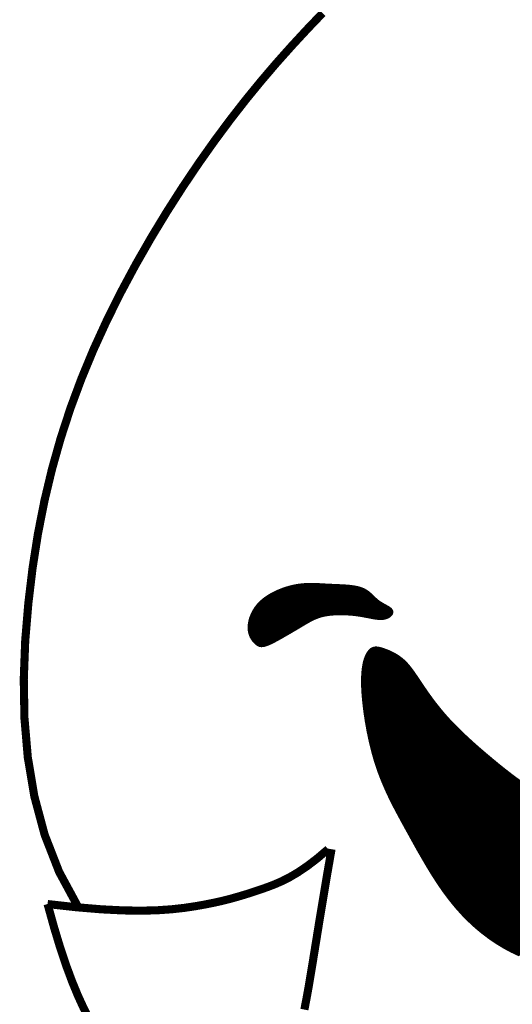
# Model space of a CAD drawing. Header units: feet. Extents: x 0 to 8.5, y 0 to 11.
# Tile 136 of 150: x 6.97 to 7.109, y 1.846 to 2.125. Entities that reach past the tile are written whole.
import ezdxf

# ---------------------------------------------------------------- set-up
doc = ezdxf.new("R2010")
doc.units = ezdxf.units.FT
doc.header["$MEASUREMENT"] = 0
doc.layers.add('FACE', color=160, linetype='CONTINUOUS')

msp = doc.modelspace()

# ---------------------------------------------------------------- hatches: boundary and pattern name
at = {"layer": 'FACE', "linetype": 'Continuous'}
h = msp.add_hatch(dxfattribs=at)
h.set_pattern_fill('NET3', color=5, scale=0.001151, style=0)
h.set_pattern_definition([(0, (5.16674842, -0.75485474), (0, 0.000143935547), []), (60, (5.16674842, -0.75485474), (-0.00012465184, 7.19677734e-05), []), (120, (5.16674842, -0.75485474), (-0.00012465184, -7.19677734e-05), [])])
h.paths.add_polyline_path([(7.17255, 1.89621), (7.17359, 1.89671), (7.17445, 1.89695), (7.17515, 1.89696), (7.1757, 1.89676), (7.17612, 1.8964), (7.17642, 1.8959), (7.17661, 1.8953), (7.17671, 1.89463), (7.17673, 1.89391), (7.17669, 1.89318), (7.17659, 1.89245), (7.17643, 1.89175), (7.17622, 1.89108), (7.17598, 1.89048), (7.17571, 1.88995), (7.17542, 1.88953), (7.17511, 1.88923), (7.17479, 1.88905), (7.17446, 1.88898), (7.17412, 1.88904), (7.17379, 1.88922), (7.17346, 1.88951), (7.17314, 1.88993), (7.17283, 1.89046), (7.17253, 1.89111), (7.17227, 1.89184), (7.17207, 1.89262), (7.17194, 1.89343), (7.1719, 1.89422), (7.17197, 1.89497), (7.17218, 1.89564)])
h.paths.add_polyline_path([(7.03667, 1.94879), (7.03636, 1.94911), (7.03605, 1.94949), (7.03575, 1.94992), (7.03548, 1.9504), (7.03524, 1.95095), (7.03506, 1.95156), (7.03493, 1.95224), (7.03489, 1.95299), (7.03494, 1.95381), (7.03508, 1.9547), (7.03532, 1.95562), (7.03568, 1.95657), (7.03614, 1.95752), (7.03673, 1.95847), (7.03744, 1.95939), (7.03828, 1.96027), (7.03926, 1.96109), (7.04034, 1.96184), (7.04152, 1.96253), (7.04277, 1.96314), (7.04406, 1.96368), (7.04537, 1.96414), (7.04669, 1.96451), (7.04798, 1.9648), (7.04923, 1.965), (7.05045, 1.96512), (7.05164, 1.96518), (7.05281, 1.96519), (7.05397, 1.96516), (7.05514, 1.9651), (7.05632, 1.96503), (7.05752, 1.96497), (7.05874, 1.96491), (7.05998, 1.96486), (7.06121, 1.9648), (7.06241, 1.96473), (7.06357, 1.96462), (7.06466, 1.96447), (7.06567, 1.96427), (7.06657, 1.964), (7.06736, 1.96366), (7.06806, 1.96327), (7.06867, 1.96282), (7.06922, 1.96235), (7.06974, 1.96186), (7.07023, 1.96137), (7.07074, 1.96089), (7.07126, 1.96045), (7.07183, 1.96005), (7.07242, 1.95968), (7.073, 1.95935), (7.07357, 1.95903), (7.07409, 1.95874), (7.07454, 1.95845), (7.0749, 1.95816), (7.07514, 1.95786), (7.07526, 1.95755), (7.07525, 1.95724), (7.07514, 1.95693), (7.07492, 1.95663), (7.07463, 1.95636), (7.07426, 1.95611), (7.07383, 1.95591), (7.07337, 1.95576), (7.07287, 1.95567), (7.07234, 1.95563), (7.07179, 1.95563), (7.07122, 1.95568), (7.07064, 1.95575), (7.07005, 1.95585), (7.06945, 1.95596), (7.06884, 1.95608), (7.06823, 1.9562), (7.06762, 1.95632), (7.06699, 1.95644), (7.06633, 1.95654), (7.06565, 1.95665), (7.06493, 1.95674), (7.06416, 1.95682), (7.06334, 1.95689), (7.06247, 1.95694), (7.06154, 1.95697), (7.06059, 1.95698), (7.05962, 1.95696), (7.05864, 1.95691), (7.05768, 1.95682), (7.05675, 1.95669), (7.05585, 1.95652), (7.05501, 1.9563), (7.05422, 1.95603), (7.05347, 1.95573), (7.05276, 1.95541), (7.05209, 1.95506), (7.05144, 1.9547), (7.05081, 1.95433), (7.0502, 1.95397), (7.04959, 1.95361), (7.049, 1.95325), (7.0484, 1.95289), (7.04779, 1.95254), (7.04717, 1.95217), (7.04654, 1.9518), (7.04588, 1.95142), (7.04519, 1.95102), (7.04446, 1.9506), (7.04372, 1.95017), (7.04297, 1.94976), (7.04222, 1.94935), (7.0415, 1.94898), (7.04081, 1.94864), (7.04016, 1.94836), (7.03958, 1.94814), (7.03907, 1.948), (7.03863, 1.94793), (7.03824, 1.94792), (7.03788, 1.94798), (7.03756, 1.9481), (7.03726, 1.94828), (7.03697, 1.94851)])
edge = h.paths.add_edge_path()
edge.add_line((7.15694, 1.89598), (7.14964, 1.8976))
edge.add_line((7.14964, 1.8976), (7.14348, 1.89889))
edge.add_line((7.14348, 1.89889), (7.13833, 1.89991))
edge.add_line((7.13833, 1.89991), (7.13403, 1.90073))
edge.add_line((7.13403, 1.90073), (7.13042, 1.90143))
edge.add_line((7.13042, 1.90143), (7.12737, 1.90208))
edge.add_line((7.12737, 1.90208), (7.12471, 1.90274))
edge.add_line((7.12471, 1.90274), (7.1223, 1.90349))
edge.add_line((7.1223, 1.90349), (7.12001, 1.90438))
edge.add_line((7.12001, 1.90438), (7.11781, 1.90542))
edge.add_line((7.11781, 1.90542), (7.11569, 1.90658))
edge.add_line((7.11569, 1.90658), (7.11362, 1.90786))
edge.add_line((7.11362, 1.90786), (7.1116, 1.90923))
edge.add_line((7.1116, 1.90923), (7.10962, 1.91068))
edge.add_line((7.10962, 1.91068), (7.10767, 1.91219))
edge.add_line((7.10767, 1.91219), (7.10572, 1.91374))
edge.add_line((7.10572, 1.91374), (7.10379, 1.91533))
edge.add_line((7.10379, 1.91533), (7.10186, 1.91695))
edge.add_line((7.10186, 1.91695), (7.09997, 1.91857))
edge.add_line((7.09997, 1.91857), (7.09812, 1.92021))
edge.add_line((7.09812, 1.92021), (7.09634, 1.92184))
edge.add_line((7.09634, 1.92184), (7.09462, 1.92347))
edge.add_line((7.09462, 1.92347), (7.093, 1.92508))
edge.add_line((7.093, 1.92508), (7.09149, 1.92667))
edge.add_line((7.09149, 1.92667), (7.09009, 1.92823))
edge.add_line((7.09009, 1.92823), (7.08881, 1.92975))
edge.add_line((7.08881, 1.92975), (7.08763, 1.93123))
edge.add_line((7.08763, 1.93123), (7.08656, 1.93265))
edge.add_line((7.08656, 1.93265), (7.08557, 1.93401))
edge.add_line((7.08557, 1.93401), (7.08467, 1.93531))
edge.add_line((7.08467, 1.93531), (7.08384, 1.93652))
edge.add_line((7.08384, 1.93652), (7.08308, 1.93766))
edge.add_line((7.08308, 1.93766), (7.08238, 1.93871))
edge.add_line((7.08238, 1.93871), (7.08172, 1.93967))
edge.add_line((7.08172, 1.93967), (7.08111, 1.94055))
edge.add_line((7.08111, 1.94055), (7.08051, 1.94136))
edge.add_line((7.08051, 1.94136), (7.07992, 1.9421))
edge.add_line((7.07992, 1.9421), (7.07932, 1.94277))
edge.add_line((7.07932, 1.94277), (7.07871, 1.94339))
edge.add_line((7.07871, 1.94339), (7.07806, 1.94396))
edge.add_line((7.07806, 1.94396), (7.07737, 1.94448))
edge.add_line((7.07737, 1.94448), (7.07665, 1.94496))
edge.add_line((7.07665, 1.94496), (7.07592, 1.94539))
edge.add_line((7.07592, 1.94539), (7.07517, 1.94578))
edge.add_line((7.07517, 1.94578), (7.07443, 1.94612))
edge.add_line((7.07443, 1.94612), (7.07372, 1.94641))
edge.add_line((7.07372, 1.94641), (7.07304, 1.94666))
edge.add_line((7.07304, 1.94666), (7.0724, 1.94687))
edge.add_line((7.0724, 1.94687), (7.07182, 1.94703))
edge.add_line((7.07182, 1.94703), (7.0713, 1.94713))
edge.add_line((7.0713, 1.94713), (7.07082, 1.94717))
edge.add_line((7.07082, 1.94717), (7.07038, 1.94713))
edge.add_line((7.07038, 1.94713), (7.06997, 1.94701))
edge.add_line((7.06997, 1.94701), (7.06958, 1.9468))
edge.add_line((7.06958, 1.9468), (7.06921, 1.94648))
edge.add_line((7.06921, 1.94648), (7.06885, 1.94606))
edge.add_line((7.06885, 1.94606), (7.06848, 1.94551))
edge.add_line((7.06848, 1.94551), (7.06814, 1.94482))
edge.add_line((7.06814, 1.94482), (7.06782, 1.94396))
edge.add_line((7.06782, 1.94396), (7.06753, 1.94292))
edge.add_line((7.06753, 1.94292), (7.06731, 1.94168))
edge.add_line((7.06731, 1.94168), (7.06714, 1.94021))
edge.add_line((7.06714, 1.94021), (7.06706, 1.9385))
edge.add_line((7.06706, 1.9385), (7.06707, 1.93652))
edge.add_line((7.06707, 1.93652), (7.06719, 1.93426))
edge.add_line((7.06719, 1.93426), (7.06741, 1.93177))
edge.add_line((7.06741, 1.93177), (7.06773, 1.9291))
edge.add_line((7.06773, 1.9291), (7.06815, 1.92629))
edge.add_line((7.06815, 1.92629), (7.06867, 1.92341))
edge.add_line((7.06867, 1.92341), (7.06929, 1.92051))
edge.add_line((7.06929, 1.92051), (7.07, 1.91764))
edge.add_line((7.07, 1.91764), (7.0708, 1.91486))
edge.add_line((7.0708, 1.91486), (7.0717, 1.91219))
edge.add_line((7.0717, 1.91219), (7.07268, 1.90964))
edge.add_line((7.07268, 1.90964), (7.07373, 1.90718))
edge.add_line((7.07373, 1.90718), (7.07485, 1.90477))
edge.add_line((7.07485, 1.90477), (7.07603, 1.90241))
edge.add_line((7.07603, 1.90241), (7.07727, 1.90006))
edge.add_line((7.07727, 1.90006), (7.07855, 1.8977))
edge.add_line((7.07855, 1.8977), (7.07987, 1.8953))
edge.add_line((7.07987, 1.8953), (7.08122, 1.89285))
edge.add_line((7.08122, 1.89285), (7.0826, 1.89036))
edge.add_line((7.0826, 1.89036), (7.08403, 1.88786))
edge.add_line((7.08403, 1.88786), (7.08549, 1.88536))
edge.add_line((7.08549, 1.88536), (7.087, 1.88289))
edge.add_line((7.087, 1.88289), (7.08856, 1.88048))
edge.add_line((7.08856, 1.88048), (7.09017, 1.87814))
edge.add_line((7.09017, 1.87814), (7.09184, 1.87591))
edge.add_line((7.09184, 1.87591), (7.09357, 1.87378))
edge.add_line((7.09357, 1.87378), (7.09536, 1.87178))
edge.add_line((7.09536, 1.87178), (7.0972, 1.86991))
edge.add_line((7.0972, 1.86991), (7.0991, 1.86815))
edge.add_line((7.0991, 1.86815), (7.10105, 1.86651))
edge.add_line((7.10105, 1.86651), (7.10306, 1.865))
edge.add_line((7.10306, 1.865), (7.10511, 1.86361))
edge.add_line((7.10511, 1.86361), (7.10721, 1.86233))
edge.add_line((7.10721, 1.86233), (7.10935, 1.86118))
edge.add_line((7.10935, 1.86118), (7.11153, 1.86016))
edge.add_line((7.11153, 1.86016), (7.11372, 1.85926))
edge.add_line((7.11372, 1.85926), (7.11592, 1.8585))
edge.add_line((7.11592, 1.8585), (7.11811, 1.85787))
edge.add_line((7.11811, 1.85787), (7.12028, 1.85738))
edge.add_line((7.12028, 1.85738), (7.12242, 1.85704))
edge.add_line((7.12242, 1.85704), (7.12451, 1.85685))
edge.add_line((7.12451, 1.85685), (7.12654, 1.8568))
edge.add_line((7.12654, 1.8568), (7.12851, 1.8569))
edge.add_line((7.12851, 1.8569), (7.13041, 1.85714))
edge.add_line((7.13041, 1.85714), (7.13225, 1.85752))
edge.add_line((7.13225, 1.85752), (7.13402, 1.85802))
edge.add_line((7.13402, 1.85802), (7.13572, 1.85865))
edge.add_line((7.13572, 1.85865), (7.13734, 1.85939))
edge.add_line((7.13734, 1.85939), (7.1389, 1.86025))
edge.add_line((7.1389, 1.86025), (7.14037, 1.86121))
edge.add_line((7.14037, 1.86121), (7.14177, 1.86226))
edge.add_line((7.14177, 1.86226), (7.14309, 1.86338))
edge.add_line((7.14309, 1.86338), (7.14433, 1.86456))
edge.add_line((7.14433, 1.86456), (7.14549, 1.86577))
edge.add_line((7.14549, 1.86577), (7.14655, 1.86701))
edge.add_line((7.14655, 1.86701), (7.14754, 1.86824))
edge.add_line((7.14754, 1.86824), (7.14843, 1.86947))
edge.add_line((7.14843, 1.86947), (7.14923, 1.87067))
edge.add_line((7.14923, 1.87067), (7.14995, 1.87182))
edge.add_line((7.14995, 1.87182), (7.1506, 1.87294))
edge.add_line((7.1506, 1.87294), (7.15118, 1.874))
edge.add_line((7.15118, 1.874), (7.15169, 1.875))
edge.add_line((7.15169, 1.875), (7.15216, 1.87593))
edge.add_line((7.15216, 1.87593), (7.15257, 1.87678))
edge.add_line((7.15257, 1.87678), (7.15295, 1.87756))
edge.add_line((7.15295, 1.87756), (7.1533, 1.87824))
edge.add_line((7.1533, 1.87824), (7.15362, 1.87886))
edge.add_line((7.15362, 1.87886), (7.15392, 1.87942))
edge.add_line((7.15392, 1.87942), (7.1542, 1.87995))
edge.add_line((7.1542, 1.87995), (7.15445, 1.88047))
edge.add_line((7.15445, 1.88047), (7.15469, 1.88099))
edge.add_line((7.15469, 1.88099), (7.15492, 1.88155))
edge.add_line((7.15492, 1.88155), (7.15514, 1.88215))
edge.add_line((7.15514, 1.88215), (7.15536, 1.88281))
edge.add_line((7.15536, 1.88281), (7.15556, 1.88352))
edge.add_line((7.15556, 1.88352), (7.15576, 1.88427))
edge.add_line((7.15576, 1.88427), (7.15596, 1.88504))
edge.add_line((7.15596, 1.88504), (7.15615, 1.88581))
edge.add_line((7.15615, 1.88581), (7.15633, 1.88658))
edge.add_line((7.15633, 1.88658), (7.15651, 1.88733))
edge.add_line((7.15651, 1.88733), (7.15668, 1.88804))
edge.add_line((7.15668, 1.88804), (7.15686, 1.8887))
edge.add_line((7.15686, 1.8887), (7.15704, 1.88931))
edge.add_line((7.15704, 1.88931), (7.15723, 1.88988))
edge.add_line((7.15723, 1.88988), (7.15745, 1.89042))
edge.add_line((7.15745, 1.89042), (7.1577, 1.89094))
edge.add_line((7.1577, 1.89094), (7.15799, 1.89143))
edge.add_line((7.15799, 1.89143), (7.15833, 1.89192))
edge.add_line((7.15833, 1.89192), (7.15873, 1.89239))
edge.add_line((7.15873, 1.89239), (7.15918, 1.89287))
edge.add_line((7.15918, 1.89287), (7.15961, 1.89334))
edge.add_line((7.15961, 1.89334), (7.15991, 1.8938))
edge.add_line((7.15991, 1.8938), (7.15999, 1.89426))
edge.add_line((7.15999, 1.89426), (7.15976, 1.89472))
edge.add_line((7.15976, 1.89472), (7.15911, 1.89515))
edge.add_line((7.15911, 1.89515), (7.15795, 1.89558))
edge.add_line((7.15795, 1.89558), (7.15618, 1.89599))

# ---------------------------------------------------------------- linework, layer by layer
at = {"layer": 'FACE', "color": 5}
for points, const_width in [([(7.05568, 2.12737), (7.05126, 2.12274), (7.04691, 2.11803), (7.04258, 2.11317), (7.03827, 2.10812), (7.03393, 2.10281), (7.02956, 2.0972), (7.02511, 2.09121), (7.02059, 2.08482), (7.01603, 2.07805), (7.01149, 2.07094), (7.007, 2.06354), (7.00263, 2.05589), (6.99842, 2.04803), (6.99443, 2.04), (6.99071, 2.03186), (6.9873, 2.02363), (6.9842, 2.01527), (6.98142, 2.00674), (6.97896, 1.998), (6.97681, 1.98898), (6.97497, 1.97964), (6.97345, 1.96994), (6.97224, 1.95983), (6.97136, 1.94928), (6.97095, 1.9384), (6.97114, 1.92733), (6.97209, 1.91619), (6.97395, 1.90511), (6.97686, 1.89423), (6.98097, 1.88368), (6.98643, 1.87358)], 0.0023), ([(7.1116, 1.90923), (7.10962, 1.91068), (7.10767, 1.91219), (7.10572, 1.91374), (7.10379, 1.91533), (7.10186, 1.91695), (7.09997, 1.91857), (7.09812, 1.92021), (7.09634, 1.92184), (7.09462, 1.92347), (7.093, 1.92508), (7.09149, 1.92667), (7.09009, 1.92823), (7.08881, 1.92975), (7.08763, 1.93123), (7.08656, 1.93265), (7.08557, 1.93401), (7.08467, 1.93531), (7.08384, 1.93652), (7.08308, 1.93766), (7.08238, 1.93871), (7.08172, 1.93967), (7.08111, 1.94055), (7.08051, 1.94136), (7.07992, 1.9421), (7.07932, 1.94277), (7.07871, 1.94339), (7.07806, 1.94396), (7.07737, 1.94448), (7.07665, 1.94496), (7.07592, 1.94539), (7.07517, 1.94578), (7.07443, 1.94612), (7.07372, 1.94641), (7.07304, 1.94666), (7.0724, 1.94687), (7.07182, 1.94703), (7.0713, 1.94713), (7.07082, 1.94717), (7.07038, 1.94713), (7.06997, 1.94701), (7.06958, 1.9468), (7.06921, 1.94648), (7.06885, 1.94606), (7.06848, 1.94551), (7.06814, 1.94482), (7.06782, 1.94396), (7.06753, 1.94292), (7.06731, 1.94168), (7.06714, 1.94021), (7.06706, 1.9385), (7.06707, 1.93652), (7.06719, 1.93426), (7.06741, 1.93177), (7.06773, 1.9291), (7.06815, 1.92629), (7.06867, 1.92341), (7.06929, 1.92051), (7.07, 1.91764), (7.0708, 1.91486), (7.0717, 1.91219), (7.07268, 1.90964), (7.07373, 1.90718), (7.07485, 1.90477), (7.07603, 1.90241), (7.07727, 1.90006), (7.07855, 1.8977), (7.07987, 1.8953), (7.08122, 1.89285), (7.0826, 1.89036), (7.08403, 1.88786), (7.08549, 1.88536), (7.087, 1.88289), (7.08856, 1.88048), (7.09017, 1.87814), (7.09184, 1.87591), (7.09357, 1.87378), (7.09536, 1.87178), (7.0972, 1.86991), (7.0991, 1.86815), (7.10105, 1.86651), (7.10306, 1.865), (7.10511, 1.86361), (7.10721, 1.86233), (7.10935, 1.86118), (7.11153, 1.86016)], 0.000969), ([(6.9777, 1.87455), (6.98586, 1.87364), (6.99295, 1.87305), (6.99909, 1.87274), (7.0044, 1.87266), (7.00898, 1.87279), (7.01297, 1.87307), (7.01646, 1.87346), (7.01958, 1.87393), (7.02242, 1.87443), (7.02505, 1.87496), (7.02748, 1.87551), (7.02975, 1.87609), (7.0319, 1.8767), (7.03395, 1.87732), (7.03595, 1.87796), (7.03792, 1.87862), (7.0399, 1.87931), (7.04193, 1.88008), (7.04404, 1.88099), (7.04628, 1.88212), (7.04868, 1.88354), (7.05128, 1.88529), (7.05412, 1.88746), (7.05724, 1.89011)], 0.0023), ([(7.05821, 1.89011), (7.05686, 1.8823), (7.05572, 1.8755), (7.05475, 1.86962), (7.05393, 1.86454), (7.05322, 1.86014), (7.0526, 1.85631), (7.05204, 1.85295), (7.05152, 1.84993), (7.05101, 1.84717), (7.05051, 1.8446)], 0.0023), ([(6.9777, 1.87455), (6.97955, 1.86788), (6.98132, 1.86202), (6.98304, 1.8569), (6.9847, 1.85245), (6.9863, 1.84857), (6.98784, 1.8452), (6.98933, 1.84226)], 0.0023)]:
    msp.add_lwpolyline(points, dxfattribs=dict(at, const_width=const_width))
at = {"layer": 'FACE', "color": 5, "const_width": 0.000969}
msp.add_lwpolyline([(7.03667, 1.94879), (7.03636, 1.94911), (7.03605, 1.94949), (7.03575, 1.94992), (7.03548, 1.9504), (7.03524, 1.95095), (7.03506, 1.95156), (7.03493, 1.95224), (7.03489, 1.95299), (7.03494, 1.95381), (7.03508, 1.9547), (7.03532, 1.95562), (7.03568, 1.95657), (7.03614, 1.95752), (7.03673, 1.95847), (7.03744, 1.95939), (7.03828, 1.96027), (7.03926, 1.96109), (7.04034, 1.96184), (7.04152, 1.96253), (7.04277, 1.96314), (7.04406, 1.96368), (7.04537, 1.96414), (7.04669, 1.96451), (7.04798, 1.9648), (7.04923, 1.965), (7.05045, 1.96512), (7.05164, 1.96518), (7.05281, 1.96519), (7.05397, 1.96516), (7.05514, 1.9651), (7.05632, 1.96503), (7.05752, 1.96497), (7.05874, 1.96491), (7.05998, 1.96486), (7.06121, 1.9648), (7.06241, 1.96473), (7.06357, 1.96462), (7.06466, 1.96447), (7.06567, 1.96427), (7.06657, 1.964), (7.06736, 1.96366), (7.06806, 1.96327), (7.06867, 1.96282), (7.06922, 1.96235), (7.06974, 1.96186), (7.07023, 1.96137), (7.07074, 1.96089), (7.07126, 1.96045), (7.07183, 1.96005), (7.07242, 1.95968), (7.073, 1.95935), (7.07357, 1.95903), (7.07409, 1.95874), (7.07454, 1.95845), (7.0749, 1.95816), (7.07514, 1.95786), (7.07526, 1.95755), (7.07525, 1.95724), (7.07514, 1.95693), (7.07492, 1.95663), (7.07463, 1.95636), (7.07426, 1.95611), (7.07383, 1.95591), (7.07337, 1.95576), (7.07287, 1.95567), (7.07234, 1.95563), (7.07179, 1.95563), (7.07122, 1.95568), (7.07064, 1.95575), (7.07005, 1.95585), (7.06945, 1.95596), (7.06884, 1.95608), (7.06823, 1.9562), (7.06762, 1.95632), (7.06699, 1.95644), (7.06633, 1.95654), (7.06565, 1.95665), (7.06493, 1.95674), (7.06416, 1.95682), (7.06334, 1.95689), (7.06247, 1.95694), (7.06154, 1.95697), (7.06059, 1.95698), (7.05962, 1.95696), (7.05864, 1.95691), (7.05768, 1.95682), (7.05675, 1.95669), (7.05585, 1.95652), (7.05501, 1.9563), (7.05422, 1.95603), (7.05347, 1.95573), (7.05276, 1.95541), (7.05209, 1.95506), (7.05144, 1.9547), (7.05081, 1.95433), (7.0502, 1.95397), (7.04959, 1.95361), (7.049, 1.95325), (7.0484, 1.95289), (7.04779, 1.95254), (7.04717, 1.95217), (7.04654, 1.9518), (7.04588, 1.95142), (7.04519, 1.95102), (7.04446, 1.9506), (7.04372, 1.95017), (7.04297, 1.94976), (7.04222, 1.94935), (7.0415, 1.94898), (7.04081, 1.94864), (7.04016, 1.94836), (7.03958, 1.94814), (7.03907, 1.948), (7.03863, 1.94793), (7.03824, 1.94792), (7.03788, 1.94798), (7.03756, 1.9481), (7.03726, 1.94828), (7.03697, 1.94851)], close=True, dxfattribs=at)

doc.saveas('drawing.dxf')
